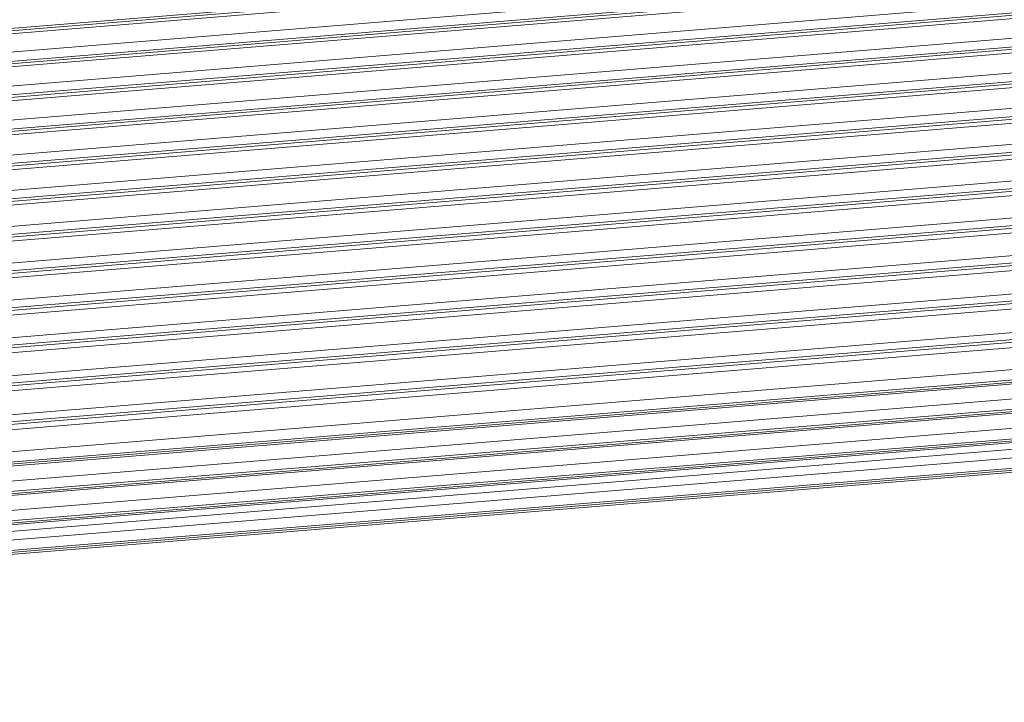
# Model space of a CAD drawing. Header units: millimetres. Extents: x 24895 to 26296, y -11704 to -10713.
# Tile 24 of 47: x 25983 to 26084, y -11437 to -11367. Entities that reach past the tile are written whole.
import ezdxf

# ---------------------------------------------------------------- set-up
doc = ezdxf.new("R2010")
doc.units = ezdxf.units.MM
doc.header["$LTSCALE"] = 50
doc.layers.get('0').update_dxf_attribs({"lineweight": 18})

msp = doc.modelspace()

# ---------------------------------------------------------------- linework, layer by layer
at = {"color": 7, "linetype": 'Continuous'}
for p, q in [((25798.763, -11382.864), (26207.295, -11349.373)), ((26207.28, -11349.618), (25798.784, -11383.106)), ((26207.187, -11349.915), (25798.81, -11383.393)), ((25798.98, -11385.284), (26206.958, -11351.839)), ((25799.065, -11386.221), (26207.102, -11352.771)), ((26207.089, -11353.02), (25799.087, -11386.467)), ((26206.995, -11353.339), (25799.115, -11386.776)), ((25799.287, -11388.723), (26206.8, -11355.316)), ((25799.343, -11389.64), (26206.945, -11356.226)), ((26206.935, -11356.479), (25799.354, -11389.892)), ((26206.84, -11356.82), (25799.368, -11390.224)), ((25799.36, -11392.24), (26206.68, -11358.849)), ((26206.722, -11360.358), (25799.184, -11393.767)), ((26206.818, -11359.994), (25799.271, -11393.403)), ((25799.3, -11393.144), (26206.825, -11359.736)), ((25798.769, -11396.747), (26206.741, -11363.302)), ((25798.907, -11395.859), (26206.595, -11362.438)), ((26206.64, -11363.95), (25798.668, -11397.395)), ((26206.737, -11363.564), (25798.728, -11397.011)), ((25798.334, -11399.546), (26206.546, -11366.082)), ((25798.151, -11400.414), (26206.693, -11366.923)), ((26206.691, -11367.188), (25798.173, -11400.677)), ((26206.594, -11367.598), (25798.11, -11401.085)), ((25797.984, -11403.272), (26206.534, -11369.78)), ((25797.981, -11404.102), (26206.68, -11370.598)), ((26206.681, -11370.867), (25798.003, -11404.369)), ((26206.584, -11371.301), (25798.038, -11404.792)), ((25798.043, -11407.023), (26206.557, -11373.534)), ((25798.058, -11407.827), (26206.703, -11374.327)), ((26206.706, -11374.601), (25798.062, -11408.1)), ((26206.61, -11375.058), (25798.07, -11408.549)), ((25798.097, -11410.832), (26206.616, -11377.343)), ((26206.768, -11378.389), (25798.091, -11411.891)), ((25798.093, -11411.613), (26206.762, -11378.112)), ((26206.671, -11378.871), (25798.089, -11412.366)), ((25798.076, -11414.706), (26206.711, -11381.207)), ((26206.865, -11382.233), (25798.071, -11415.745)), ((25798.072, -11415.463), (26206.857, -11381.952)), ((26206.769, -11382.74), (25798.063, -11416.244)), ((25797.991, -11418.645), (26206.843, -11385.128)), ((26206.904, -11386.665), (25797.944, -11420.191)), ((26206.999, -11386.133), (25797.96, -11419.665)), ((25797.968, -11419.378), (26206.988, -11385.848)), ((25797.841, -11422.65), (26207.013, -11389.107)), ((26207.077, -11390.648), (25797.752, -11424.203)), ((26207.171, -11390.091), (25797.784, -11423.651)), ((25797.801, -11423.359), (26207.157, -11389.801)), ((25797.622, -11426.463), (26207.061, -11392.899)), ((26207.08, -11394.371), (25797.505, -11427.946)), ((26207.162, -11394.181), (25797.521, -11427.762)), ((25797.54, -11427.541), (26207.194, -11393.959)), ((25797.367, -11429.51), (26206.632, -11395.959)), ((25797.236, -11430.994), (26206.651, -11397.431)), ((25797.252, -11430.81), (26206.733, -11397.242)), ((25797.271, -11430.588), (26206.765, -11397.019)), ((26206.203, -11399.02), (25797.072, -11432.559)), ((25796.888, -11434.048), (26206.222, -11400.492)), ((25796.911, -11433.863), (26206.304, -11400.302)), ((26206.335, -11400.08), (25796.938, -11433.641)), ((25796.805, -11434.716), (26205.223, -11401.235)), ((26205.774, -11402.081), (25796.694, -11435.616)), ((26205.793, -11403.553), (25796.48, -11437.107)), ((26205.875, -11403.363), (25796.51, -11436.922)), ((26205.906, -11403.141), (25796.547, -11436.699))]:
    msp.add_line(p, q, dxfattribs=at)

doc.saveas('drawing.dxf')
